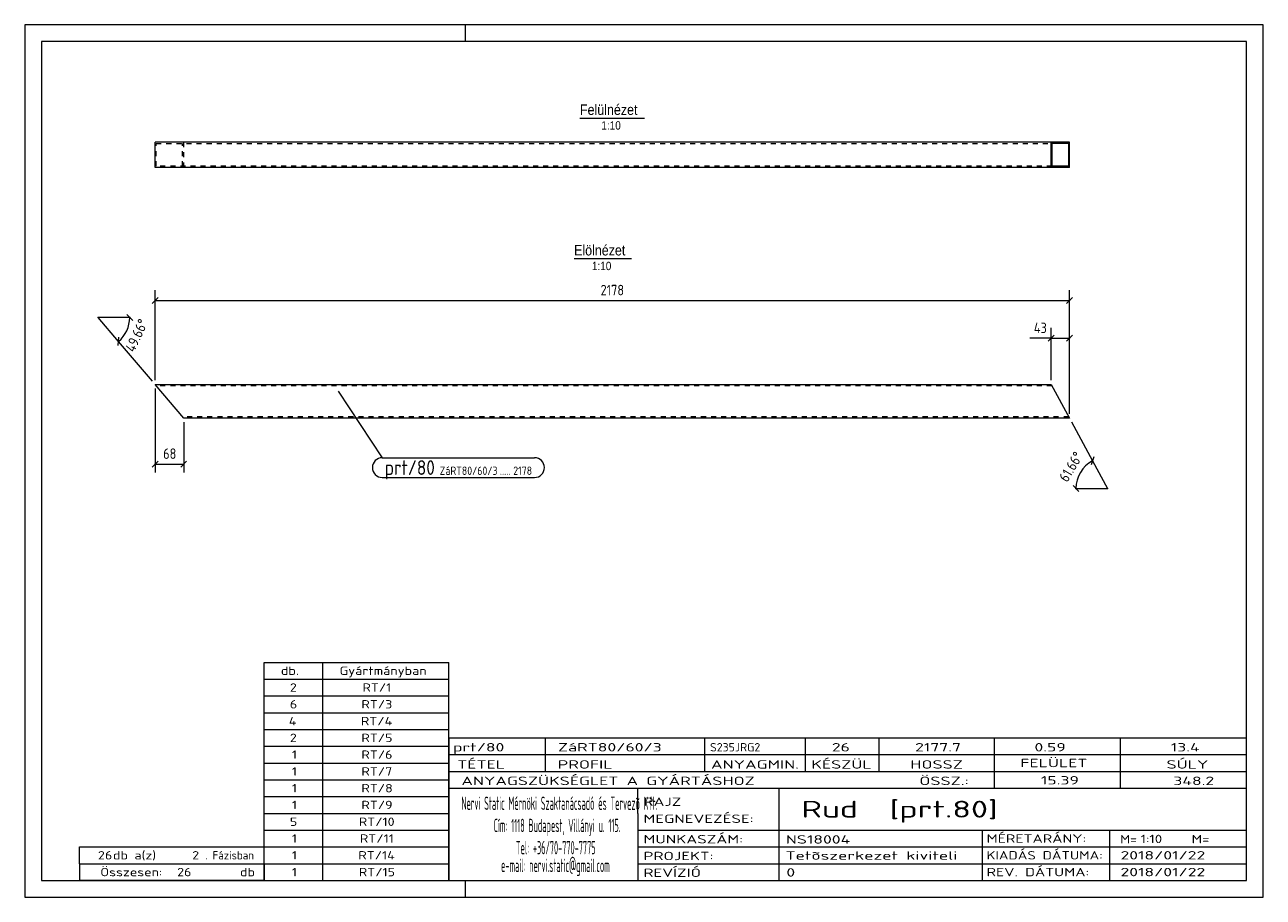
# Model space of a CAD drawing. Header units: millimetres. Extents: x 1 to 296, y 1 to 209.
import ezdxf

# ---------------------------------------------------------------- set-up
doc = ezdxf.new("R2010")
doc.units = ezdxf.units.MM
doc.header["$LTSCALE"] = 0.6
doc.linetypes.add('XKITLINE00', pattern=[0])
doc.linetypes.add('XKITLINE02', pattern=[4, 2, -2])
for name, color, linetype, lineweight in [('DrawingSheet', 5, 'Continuous', 0), ('OtherObjectType', 1, 'Continuous', 0), ('Part', 2, 'Continuous', 0), ('PartMark', 3, 'Continuous', 0), ('Z-DIMENSIONS', 1, 'Continuous', 0)]:
    doc.layers.add(name, color=color, linetype=linetype, lineweight=lineweight)
doc.styles.add('ARIAL', font='ARIAL.TTF')
doc.styles.add('ISOCPEUR', font='ISOCPEUR.TTF')

msp = doc.modelspace()

# ---------------------------------------------------------------- linework, layer by layer
at = {"layer": 'DrawingSheet', "color": 2, "linetype": 'XKITLINE00', "lineweight": 0}
for p, q in [((296, 209), (1, 209)), ((1, 209), (1, 1)), ((106, 205), (106, 209)), ((296, 1), (296, 209)), ((106, 1), (106, 5)), ((1, 1), (296, 1))]:
    msp.add_line(p, q, dxfattribs=at)
at = {"layer": 'DrawingSheet', "color": 3, "linetype": 'XKITLINE00', "lineweight": 0}
for p, q in [((292, 205), (5, 205)), ((5, 205), (5, 5)), ((292, 5), (292, 205)), ((5, 5), (292, 5))]:
    msp.add_line(p, q, dxfattribs=at)
at = {"layer": 'OtherObjectType', "color": 6, "linetype": 'XKITLINE00', "lineweight": 0}
for p, q in [((133.25, 186.75), (148.64, 186.75)), ((131.84, 153.25), (145.56, 153.25))]:
    msp.add_line(p, q, dxfattribs=at)
at = {"layer": 'OtherObjectType', "color": 7, "linetype": 'XKITLINE00', "lineweight": 0}
for p, q in [((58, 57), (102, 57)), ((58, 53), (58, 57)), ((72, 53), (72, 57)), ((102, 53), (102, 57)), ((58, 53), (102, 53)), ((58, 49), (58, 53)), ((72, 49), (72, 53)), ((102, 49), (102, 53)), ((58, 49), (102, 49)), ((58, 45), (58, 49)), ((72, 45), (72, 49)), ((102, 45), (102, 49)), ((58, 45), (102, 45)), ((58, 41), (58, 45)), ((72, 41), (72, 45)), ((102, 41), (102, 45)), ((58, 41), (102, 41)), ((58, 37), (58, 41)), ((72, 37), (72, 41)), ((102, 37), (102, 41)), ((102, 39), (292, 39)), ((102, 39), (102, 35)), ((102, 39), (292, 39)), ((125, 35), (125, 39)), ((163, 35), (163, 39)), ((187, 35), (187, 39)), ((204.5, 35), (204.5, 39)), ((232, 35), (232, 39)), ((262, 35), (262, 39)), ((292, 35), (292, 39)), ((58, 37), (102, 37)), ((58, 33), (58, 37)), ((72, 33), (72, 37)), ((102, 33), (102, 37)), ((58, 33), (102, 33)), ((58, 29), (58, 33)), ((72, 29), (72, 33)), ((102, 35), (292, 35)), ((102, 35), (102, 5)), ((102, 35), (292, 35)), ((102, 29), (102, 33)), ((125, 31), (125, 35)), ((163, 31), (163, 35)), ((187, 31), (187, 35)), ((204.5, 31), (204.5, 35)), ((232, 31), (232, 35)), ((262, 31), (262, 35)), ((292, 31), (292, 35)), ((102, 31), (292, 31)), ((232, 27), (232, 31)), ((262, 27), (262, 31)), ((292, 27), (292, 31)), ((58, 29), (102, 29)), ((58, 25), (58, 29)), ((72, 25), (72, 29)), ((102, 25), (102, 29)), ((102, 27), (292, 27)), ((147, 21), (147, 27)), ((180.7, 17), (180.7, 27)), ((292, 21), (292, 27)), ((58, 25), (102, 25)), ((58, 21), (58, 25)), ((72, 21), (72, 25)), ((102, 21), (102, 25)), ((58, 21), (102, 21)), ((58, 17), (58, 21)), ((72, 17), (72, 21)), ((102, 17), (102, 21)), ((147, 21), (147, 5)), ((292, 17), (292, 21)), ((58, 17), (102, 17)), ((58, 13), (58, 17)), ((72, 13), (72, 17)), ((102, 13), (102, 17)), ((147, 17), (292, 17)), ((180.7, 5), (180.7, 17)), ((229.16, 13), (229.16, 17)), ((259.5, 5), (259.5, 17)), ((292, 13), (292, 17)), ((14, 9), (14, 13)), ((14, 13), (58, 13)), ((14, 13), (58, 13)), ((58, 9), (58, 13)), ((58, 13), (102, 13)), ((58, 9), (58, 13)), ((72, 9), (72, 13)), ((102, 9), (102, 13)), ((147, 13), (292, 13)), ((229.16, 5), (229.16, 13)), ((292, 9), (292, 13)), ((14, 9), (58, 9)), ((14, 9), (14, 5)), ((14, 9), (58, 9)), ((58, 9), (58, 5)), ((58, 9), (102, 9)), ((58, 5), (58, 9)), ((72, 5), (72, 9)), ((102, 5), (102, 9)), ((147, 9), (292, 9)), ((292, 5), (292, 9)), ((58, 5), (14, 5)), ((58, 5), (102, 5)), ((102, 5), (292, 5)), ((139.5, 5), (292, 5))]:
    msp.add_line(p, q, dxfattribs=at)
at = {"layer": 'Part', "color": 2, "linetype": 'XKITLINE00', "lineweight": 0}
for p, q in [((32.06, 175), (32.06, 181)), ((249.83, 181), (32.06, 181)), ((245.52, 175), (245.52, 181)), ((249.67, 180.7), (245.68, 180.7)), ((245.68, 180.7), (245.68, 175.3)), ((249.67, 175.3), (249.67, 180.7)), ((249.83, 175), (249.83, 181)), ((249.83, 175), (32.06, 175)), ((249.67, 175.3), (245.68, 175.3)), ((38.86, 115.25), (32.06, 123.25)), ((32.06, 123.25), (245.52, 123.25)), ((245.52, 123.25), (249.83, 115.25)), ((249.83, 115.25), (38.86, 115.25))]:
    msp.add_line(p, q, dxfattribs=at)
at = {"layer": 'Part', "color": 7, "linetype": 'XKITLINE02', "lineweight": 0}
for p, q in [((32.32, 175.3), (32.32, 180.7)), ((32.32, 180.7), (245.68, 180.7)), ((38.6, 175.3), (38.6, 180.7)), ((38.86, 175), (38.86, 181)), ((245.68, 175.3), (32.32, 175.3)), ((245.68, 122.95), (32.32, 122.95)), ((249.67, 115.55), (38.6, 115.55))]:
    msp.add_line(p, q, dxfattribs=at)
at = {"layer": 'PartMark', "color": 7, "linetype": 'XKITLINE00', "lineweight": 0}
for p, q in [((75.65, 121.62), (86.15, 105.78)), ((86.15, 105.78), (122.42, 105.78)), ((86.15, 101.08), (122.42, 101.08))]:
    msp.add_line(p, q, dxfattribs=at)
for centre, start, end in [((86.15, 103.43), 90, 270), ((122.42, 103.43), 270, 90)]:
    msp.add_arc(centre, 2.35, start, end, dxfattribs=at)
at = {"layer": 'Z-DIMENSIONS', "color": 7, "linetype": 'XKITLINE00', "lineweight": 0}
for p, q in [((32.06, 124.25), (32.06, 145.75)), ((249.83, 116.25), (249.83, 145.75)), ((32.77, 143.96), (31.35, 142.54)), ((32.06, 143.25), (249.83, 143.25)), ((250.54, 143.96), (249.12, 142.54)), ((26, 139.22), (18.5, 139.22)), ((23.35, 133.5), (18.5, 139.22)), ((26.71, 138.51), (25.29, 139.93)), ((245.52, 124.25), (245.52, 136.75)), ((249.83, 116.25), (249.83, 136.75)), ((23.27, 132.51), (23.44, 134.5)), ((31.41, 124.01), (23.35, 133.5)), ((245.52, 134.25), (240.42, 134.25)), ((245.52, 134.25), (240.42, 134.25)), ((246.22, 134.96), (244.81, 133.54)), ((245.52, 134.25), (249.83, 134.25)), ((250.54, 134.96), (249.12, 133.54)), ((32.06, 122.25), (32.06, 102.25)), ((38.86, 114.25), (38.86, 102.25)), ((250.31, 114.37), (255.34, 105.04)), ((32.77, 104.96), (31.35, 103.54)), ((32.06, 104.25), (38.86, 104.25)), ((39.56, 104.96), (38.15, 103.54)), ((255.63, 105.99), (255.05, 104.08)), ((255.34, 105.04), (258.9, 98.44)), ((250.69, 99.14), (252.11, 97.73)), ((251.4, 98.44), (258.9, 98.44))]:
    msp.add_line(p, q, dxfattribs=at)
for centre, start, end in [((18.5, 139.22), 310.3396, 360), ((258.9, 98.44), 118.34, 180)]:
    msp.add_arc(centre, 7.5, start, end, dxfattribs=at)
at = {"layer": 'Z-DIMENSIONS', "color": 3}
for p in [(32.06, 143.25), (249.83, 143.25), (245.52, 134.25), (249.83, 134.25), (32.06, 104.25), (38.86, 104.25)]:
    msp.add_point(p, dxfattribs=at)
at = {"layer": 'Z-DIMENSIONS', "color": 7}
for p in [(18.5, 139.22), (26, 139.22), (23.35, 133.5), (255.34, 105.04), (251.4, 98.44), (258.9, 98.44)]:
    msp.add_point(p, dxfattribs=at)

# ---------------------------------------------------------------- texts
at = {"layer": 'OtherObjectType', "color": 6, "style": 'ARIAL', "width": 0.85}
for s, height, p in [('Felülnézet', 2.5, (133.25, 187.5)), ('1:10', 2, (138.35, 184)), ('Elölnézet', 2.5, (131.84, 154)), ('1:10', 2, (136.1, 150.5))]:
    msp.add_text(s, height=height, dxfattribs=at).set_placement(p)
at = {"layer": 'OtherObjectType', "color": 7, "style": 'ISOCPEUR'}
for s, height, width, p in [('db.', 2, 1.211571, (62, 54)), ('Gyártmányban', 2, 1.211571, (76, 54)), ('2', 2, 1.211571, (64.14, 50)), ('RT/1', 2, 1.211571, (81.43, 50)), ('6', 2, 1.211571, (64.14, 46)), ('RT/3', 2, 1.211571, (81.18, 46)), ('4', 2, 1.211571, (63.9, 42)), ('RT/4', 2, 1.211571, (81.06, 42)), ('2', 2, 1.211571, (64.14, 38)), ('RT/5', 2, 1.211571, (81.18, 38)), ('1', 2, 1.211571, (64.63, 34)), ('RT/6', 2, 1.211571, (81.18, 34)), ('prt/80', 2, 1.525501, (103, 35.76)), ('ZáRT80/60/3', 2, 1.525501, (128, 35.76)), ('S235JRG2', 2, 1.02, (164.22, 35.76)), ('26', 2, 1.525501, (193.24, 35.76)), ('2177.7', 2, 1.525501, (213.08, 35.76)), ('0.59', 2, 1.525501, (241.51, 35.76)), ('13.4', 2, 1.525501, (273.98, 35.76)), ('TÉTEL', 2, 1.525501, (104, 31.66)), ('PROFIL', 2, 1.525501, (127.96, 31.66)), ('ANYAGMIN.', 2, 1.525501, (164.47, 31.66)), ('KÉSZÜL', 2, 1.525501, (188.37, 31.66)), ('HOSSZ', 2, 1.525501, (211.96, 31.66)), ('FELÜLET', 2, 1.525501, (238.13, 32)), ('SÚLY', 2, 1.525501, (272.96, 31.66)), ('1', 2, 1.211571, (64.63, 30)), ('RT/7', 2, 1.211571, (81.18, 30)), ('ANYAGSZÜKSÉGLET A GYÁRTÁSHOZ', 2, 1.525501, (105, 27.75)), ('ÖSSZ.:', 2, 1.525501, (214.1, 27.75)), ('15.39', 2, 1.525501, (243.05, 27.88)), ('348.2', 2, 1.525501, (274.59, 27.75)), ('1', 2, 1.211571, (64.63, 26)), ('RT/8', 2, 1.211571, (81.18, 26)), ('1', 2, 1.211571, (64.63, 22)), ('RT/9', 2, 1.211571, (81.18, 22)), ('Nervi Static Mérnöki\xa0Szaktanácsadó\xa0és\xa0Tervezõ Kft.', 3.1765, 0.403093, (105, 21.82)), ('RAJZ', 2, 1.445, (148.38, 22.78)), ('Rud  [prt.80]', 4, 1.474651, (186, 20)), ('MEGNEVEZÉSE:', 2, 1.445, (148.38, 18.72)), ('5', 2, 1.211571, (64.14, 18)), ('RT/10', 2, 1.211571, (80.57, 18)), ('Cím:\xa01118 Budapest, Villányi u. 115.', 3.1765, 0.403093, (112.69, 16.53)), ('1', 2, 1.211571, (64.63, 14)), ('RT/11', 2, 1.211571, (80.82, 14)), ('MUNKASZÁM:', 2, 1.445, (148.38, 13.84)), ('NS18004', 2, 1.525501, (182.28, 13.78)), ('MÉRETARÁNY:', 2, 1.36, (230.1, 14)), ('M=', 2, 1.211571, (261.91, 13.84)), ('1:10', 2, 1.275, (266.79, 13.9)), ('M=', 2, 1.275, (278.95, 13.87)), ('26', 2, 1.211571, (18.43, 10)), ('db a(z)', 2, 1.211571, (22, 10)), ('2', 2, 1.211571, (40.86, 10)), ('. Fázisban', 2, 0.935, (44, 10)), ('1', 2, 1.211571, (64.63, 10)), ('RT/14', 2, 1.211571, (80.45, 10)), ('Tel:\xa0+36/70-770-7775', 3.1765, 0.403093, (117.97, 11.24)), ('PROJEKT:', 2, 1.445, (148.38, 9.84)), ('Tetõszerkezet kiviteli ', 2, 1.525501, (182.2, 9.94)), ('KIADÁS DÁTUMA:', 2, 1.275, (230.1, 10)), ('2018/01/22', 2, 1.525501, (262, 10)), ('e-mail:\xa0nervi.static@gmail.com', 3.1765, 0.403093, (114.45, 7)), ('Összesen:            db', 2, 1.211571, (19, 6)), ('26', 2, 1.211571, (37.29, 6)), ('1', 2, 1.211571, (64.63, 6)), ('RT/15', 2, 1.211571, (80.57, 6)), ('REVÍZIÓ', 2, 1.445, (148.38, 5.84)), ('0', 2, 1.525501, (182.41, 5.92)), ('REV. DÁTUMA:', 2, 1.36, (230.1, 6)), ('2018/01/22', 2, 1.525501, (262, 6))]:
    msp.add_text(s, height=height, dxfattribs=dict(at, width=width)).set_placement(p)
at = {"layer": 'PartMark', "color": 3, "style": 'ISOCPEUR', "width": 0.85}
msp.add_text('prt/80', height=3.5, dxfattribs=at).set_placement((86.75, 101.68))
at = {"layer": 'PartMark', "color": 4, "style": 'ISOCPEUR', "width": 0.85}
for s, p in [('ZáRT80/60/3', (99.83, 101.68)), ('2178', (117.35, 101.68)), ('.....', (114.18, 101.68))]:
    msp.add_text(s, height=2, dxfattribs=at).set_placement(p)
at = {"layer": 'Z-DIMENSIONS', "color": 3, "style": 'ISOCPEUR', "width": 0.85}
for s, p in [('2178', (138.15, 144.5)), ('43', (241.36, 135.5)), ('68', (33.96, 105.5))]:
    msp.add_text(s, height=2.5, dxfattribs=at).set_placement(p)
for s, rotation, p in [('49.66°', 65.1682, (27.08, 130.75)), ('61.66°', 59.1694, (249.34, 99.76))]:
    msp.add_text(s, height=2.5, rotation=rotation, dxfattribs=at).set_placement(p)

doc.saveas('drawing.dxf')
